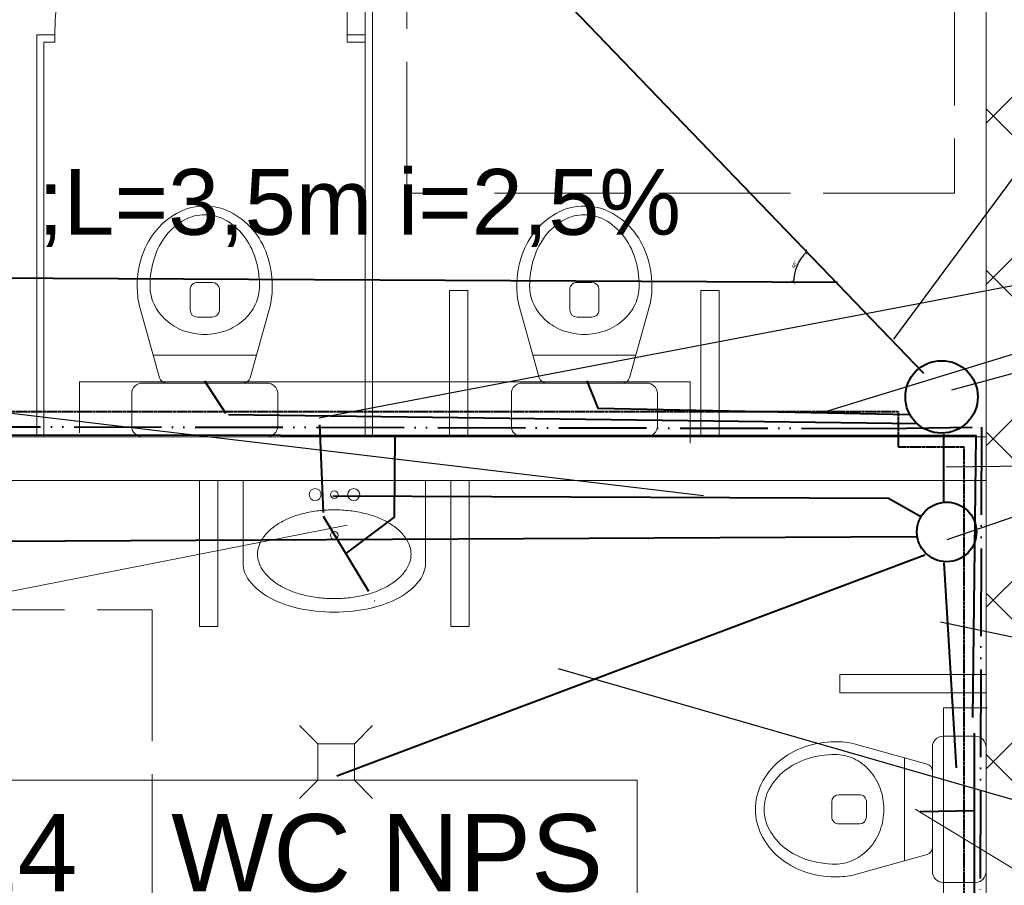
# Model space of a CAD drawing. Header units: millimetres. Extents: x 1385 to 11131, y 1971 to 6171.
# Tile 12 of 28: x 3910 to 4179, y 3302 to 3539. Entities that reach past the tile are written whole.
import ezdxf
from ezdxf.enums import TextEntityAlignment as Align

# ---------------------------------------------------------------- set-up
doc = ezdxf.new("R2010")
doc.units = ezdxf.units.MM
for name, pattern in [('ACAD_ISO02W100', [15, 12, -3]), ('ACAD_ISO05W100', [33, 24, -3, 0, -3, 0, -3]), ('HIDDEN', [0.125, 0.085, -0.04]), ('{ Half Dash }', [0])]:
    doc.linetypes.add(name, pattern=pattern)
for name, color, linetype, lineweight in [('A_meble', 253, 'Continuous', 13), ('A_opisy', 81, 'Continuous', 13), ('A_przekrojowe główne', 50, 'Continuous', 50), ('A_sanitarka', 140, 'Continuous', 13), ('A_ściany istniejące', 82, 'Continuous', 50), ('A_ściany istniejące hatch', 82, 'Continuous', 9), ('ciepła woda', 1, 'ACAD_ISO05W100', 40), ('cyrkulacja', 200, 'HIDDEN', 40), ('kanal saniat', 24, 'Continuous', 40), ('opis ks', 7, 'Continuous', 25), ('opis wody', 7, '{ Half Dash }', 15), ('sanitarka', 140, 'Continuous', 13), ('zimna woda', 160, 'Continuous', 40)]:
    doc.layers.add(name, color=color, linetype=linetype, lineweight=lineweight)
doc.layers.add('Konstrukcja - Ściany zew', color=7, linetype='Continuous')
doc.styles.get("Standard").update_dxf_attribs({"font": 'arial.ttf'})
doc.dimstyles.new('500', dxfattribs={"dimscale": 5, "dimtxt": 0.2, "dimasz": 0.2, "dimexe": 0.3, "dimexo": 0.625, "dimgap": 0.05, "dimtad": 1, "dimzin": 1, "dimtxsty": 'Standard', "dimblk": 'ARCHTICK', "dimcen": 2.5, "dimadec": 0, "dimazin": 0, "dimtfac": 1, "dimtmove": 0, "dimatfit": 3, "dimfxl": 0.3, "dimfxlon": 1, "dimarcsym": 0})

# ---------------------------------------------------------------- blocks, each defined once
blk = doc.blocks.new('miska wc2')
at = {"layer": 'sanitarka'}
for p, q in [((11.85000000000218, 20), (2.850000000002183, 20)), ((11.85000000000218, 20), (2.850000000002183, 20)), ((0, 17), (0, -17)), ((0, 17), (0, -17)), ((14.70000000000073, -17), (14.70000000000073, 17)), ((14.70000000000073, -17), (14.70000000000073, 17)), ((16.11318390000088, 12.39430300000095), (36.08138115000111, 17.96578900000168)), ((16.11318390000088, 12.39430300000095), (36.08138115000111, 17.96578900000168)), ((22.29999999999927, 14.12053600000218), (22.29999999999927, -14.12053700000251)), ((14.70000000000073, 10.46106599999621), (14.70000000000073, -10.46106700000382)), ((14.70000000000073, 10.46106599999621), (14.70000000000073, -10.46106700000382)), ((34.65000000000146, 4), (40.35000000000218, 4)), ((32.75, -2), (32.75, 2)), ((42.25000000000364, 2), (42.25000000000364, -2)), ((40.35000000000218, -4), (34.65000000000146, -4)), ((36.08138115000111, -17.96579000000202), (16.11318390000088, -12.39430400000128)), ((36.08138115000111, -17.96579000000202), (16.11318390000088, -12.39430400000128)), ((2.850000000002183, -20), (11.85000000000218, -20)), ((2.850000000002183, -20), (11.85000000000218, -20))]:
    blk.add_line(p, q, dxfattribs=at)
at = {"layer": 'sanitarka', "extrusion": (0, 0, -1)}
for centre, major_axis, ratio, start_param, end_param in [((2.850000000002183, 17), (5.51091059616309e-16, 3), 0.9499999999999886, -1.570796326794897, 0), ((2.850000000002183, 17), (5.51091059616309e-16, 3), 0.9499999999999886, -1.570796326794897, 0), ((11.85000000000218, 17), (5.51091059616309e-16, 3), 0.9499999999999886, 0, 1.570796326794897), ((11.85000000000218, 17), (5.51091059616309e-16, 3), 0.9499999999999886, 0, 1.570796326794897), ((41.30000000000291, -10.01081500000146), (5.237351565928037e-15, 28.51081400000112), 0.9499999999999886, -0.1938861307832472, 0), ((41.30000000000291, -10.01081500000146), (5.237351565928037e-15, 28.51081400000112), 0.9499999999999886, -0.1938861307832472, 0), ((41.30000000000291, -10.01081500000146), (5.237351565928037e-15, 28.51081400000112), 0.9499999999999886, 0, 0.3216051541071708), ((41.30000000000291, -10.01081500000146), (5.237351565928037e-15, 28.51081400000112), 0.9499999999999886, 0, 0.3216051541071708), ((42.85226770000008, -5.106539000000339), (4.287764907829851e-15, 23.34150500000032), 0.9499999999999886, 0.3216051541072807, 0.6773864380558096), ((42.85226770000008, -5.106539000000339), (4.287764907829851e-15, 23.34150500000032), 0.9499999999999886, 0.3216051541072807, 0.6773864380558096), ((41.69067799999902, 0.98324799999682), (2.590845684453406e-15, 14.10390700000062), 0.9499999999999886, -0.8198672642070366, -0.4176862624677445), ((41.30000000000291, 1.909883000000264), (2.404615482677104e-15, 13.09011699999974), 0.9499999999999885, -0.4176862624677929, 0), ((41.30000000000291, -12.92279399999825), (5.129334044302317e-15, 27.92279399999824), 0.9499999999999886, 0, 0.294282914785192), ((43.12779620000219, -6.574712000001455), (3.910827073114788e-15, 21.28955099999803), 0.9499999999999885, 0.2942829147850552, 0.6316906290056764), ((16.60000000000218, 10.46106599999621), (3.673940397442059e-16, 2), 0.9499999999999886, -1.570796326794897, -0.2591084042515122), ((16.60000000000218, 10.46106599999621), (3.673940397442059e-16, 2), 0.9499999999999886, -1.570796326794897, -0.2591084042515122), ((45.23487245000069, -1.988478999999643), (3.552692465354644e-15, 19.33995700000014), 0.9499999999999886, 0.6773864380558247, 1.095245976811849), ((45.23487245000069, -1.988478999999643), (3.552692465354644e-15, 19.33995700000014), 0.9499999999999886, 0.6773864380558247, 1.095245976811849), ((42.29812035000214, 0.386462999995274), (2.751514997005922e-15, 14.97855000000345), 0.9499999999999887, -1.201895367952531, -0.8198672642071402), ((45.924624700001, -2.551205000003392), (2.994992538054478e-15, 16.30398000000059), 0.9499999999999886, 0.6316906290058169, 1.05568252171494), ((43.24778690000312, 0), (2.948392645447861e-15, 16.05030200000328), 0.9499999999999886, -1.570796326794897, -1.201895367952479), ((50.20598590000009, 0), (2.043680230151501e-15, 11.12527699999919), 0.9499999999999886, 1.055682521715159, 1.570796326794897), ((48.90316634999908, 0), (2.754843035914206e-15, 14.99666699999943), 0.9499999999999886, 1.095245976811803, 1.570796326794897), ((48.90316634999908, 0), (2.754843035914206e-15, 14.99666699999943), 0.9499999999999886, 1.095245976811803, 1.570796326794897), ((34.65000000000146, 2), (3.673940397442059e-16, 2), 0.9499999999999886, -1.570796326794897, 0), ((40.35000000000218, 2), (3.673940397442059e-16, 2), 0.9499999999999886, 0, 1.570796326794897), ((43.24778690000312, 0), (2.948392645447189e-15, 16.05030199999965), 0.9499999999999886, -1.939697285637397, -1.570796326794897), ((34.65000000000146, -2), (3.673940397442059e-16, 2), 0.9499999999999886, 3.141592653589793, 4.712388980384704), ((40.35000000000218, -2), (3.673940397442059e-16, 2), 0.9499999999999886, 1.570796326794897, 3.141592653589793), ((50.20598590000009, 0), (2.043680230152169e-15, 11.12527700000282), 0.9499999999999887, 1.570796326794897, 2.085910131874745), ((48.90316634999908, 0), (2.754843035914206e-15, 14.99666699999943), 0.9499999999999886, 1.570796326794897, 2.046346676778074), ((48.90316634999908, 0), (2.754843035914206e-15, 14.99666699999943), 0.9499999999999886, 1.570796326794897, 2.046346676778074), ((42.29812035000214, -0.3864640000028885), (2.751514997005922e-15, 14.97855000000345), 0.9499999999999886, -2.321725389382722, -1.939697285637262), ((45.924624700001, 2.551203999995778), (2.994992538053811e-15, 16.30397999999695), 0.9499999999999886, 2.085910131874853, 2.509902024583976), ((45.23487245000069, 1.988477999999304), (3.552692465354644e-15, 19.33995700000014), 0.9499999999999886, 2.04634667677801, 2.464206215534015), ((45.23487245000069, 1.988477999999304), (3.552692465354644e-15, 19.33995700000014), 0.9499999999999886, 2.04634667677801, 2.464206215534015), ((16.60000000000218, -10.46106700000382), (3.673940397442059e-16, 2), 0.9499999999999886, -2.882484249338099, -1.570796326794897), ((16.60000000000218, -10.46106700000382), (3.673940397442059e-16, 2), 0.9499999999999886, -2.882484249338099, -1.570796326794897), ((41.69067799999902, -0.9832490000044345), (2.590845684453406e-15, 14.10390700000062), 0.9499999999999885, -2.723906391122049, -2.32172538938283), ((43.12779620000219, 6.574711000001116), (3.910827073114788e-15, 21.28955099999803), 0.9499999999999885, 2.509902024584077, 2.847309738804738), ((42.85226770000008, 5.106538), (4.287764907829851e-15, 23.34150500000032), 0.9499999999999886, 2.464206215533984, 2.819987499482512), ((42.85226770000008, 5.106538), (4.287764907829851e-15, 23.34150500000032), 0.9499999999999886, 2.464206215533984, 2.819987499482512), ((41.30000000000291, -1.909884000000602), (2.404615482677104e-15, 13.09011699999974), 0.9499999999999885, 3.141592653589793, 3.559278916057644), ((41.30000000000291, 12.92279299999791), (5.129334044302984e-15, 27.92279400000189), 0.9499999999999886, 2.847309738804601, 3.141592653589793), ((2.850000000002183, -17), (5.51091059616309e-16, 3), 0.9499999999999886, 3.141592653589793, 4.712388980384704), ((2.850000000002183, -17), (5.51091059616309e-16, 3), 0.9499999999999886, 3.141592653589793, 4.712388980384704), ((11.85000000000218, -17), (5.51091059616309e-16, 3), 0.9499999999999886, 1.570796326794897, 3.141592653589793), ((11.85000000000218, -17), (5.51091059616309e-16, 3), 0.9499999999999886, 1.570796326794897, 3.141592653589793), ((41.30000000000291, 10.01081400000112), (5.237351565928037e-15, 28.51081400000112), 0.9499999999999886, 3.141592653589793, 3.335478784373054), ((41.30000000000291, 10.01081400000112), (5.237351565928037e-15, 28.51081400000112), 0.9499999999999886, 3.141592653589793, 3.335478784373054), ((41.30000000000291, 10.01081400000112), (5.237351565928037e-15, 28.51081400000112), 0.9499999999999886, 2.819987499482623, 3.141592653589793), ((41.30000000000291, 10.01081400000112), (5.237351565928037e-15, 28.51081400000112), 0.9499999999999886, 2.819987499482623, 3.141592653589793)]:
    blk.add_ellipse(centre, major_axis=major_axis, ratio=ratio, start_param=start_param, end_param=end_param, dxfattribs=at)
blk = doc.blocks.new('UM35X50')
for points in [[(0, -36.96657330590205, 0.054759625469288), (10.06407234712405, -35.8610485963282, 0.06857978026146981), (17.65501934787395, -33.04043780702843, 0.1056274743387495), (23.39563745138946, -28.1738450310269, 0.1657783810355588), (24.96796780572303, -23.56190823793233), (24.96796780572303, -0.9199055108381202), (-24.96796780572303, -0.919905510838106), (-24.96796780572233, -23.56190823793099, 0.1657783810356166), (-23.3956374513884, -28.173845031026, 0.1056274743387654), (-17.65501934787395, -33.04043780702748, 0.06857978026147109), (-10.06407234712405, -35.86104859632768, 0.05475962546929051)], [(0.002669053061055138, -8.936123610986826, 0.02937602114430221), (-4.255080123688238, -9.186491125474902, 0.02947275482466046), (-8.440240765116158, -9.932502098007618, 0.03604978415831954), (-11.75026521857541, -10.98329655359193, 0.03614656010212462), (-14.86639500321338, -12.49519622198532, 0.05316243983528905), (-17.6739729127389, -14.54315492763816, 0.06086002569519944), (-19.6608351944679, -16.84172598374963, 0.07018096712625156), (-20.69425966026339, -18.97515344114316, 0.07789567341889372), (-21.02536299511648, -21.0875575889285, 0.0778956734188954), (-20.69425966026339, -23.19996173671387, 0.07018096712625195), (-19.66083519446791, -25.33338919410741, 0.06086002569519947), (-17.67397291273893, -27.63196025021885, 0.05316243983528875), (-14.86639500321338, -29.6799189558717, 0.03614656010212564), (-11.7502652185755, -31.19181862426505, 0.03604978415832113), (-8.440240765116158, -32.2426130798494, 0.0294727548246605), (-4.255080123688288, -32.98862405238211, 0.0293760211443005), (0.002669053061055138, -33.2389915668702, 0.02937602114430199), (4.260418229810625, -32.98862405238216, 0.02947275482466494), (8.445578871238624, -32.2426130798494, 0.03604978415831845), (11.75560332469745, -31.19181862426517, 0.03614656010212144), (14.87173310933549, -29.67991895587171, 0.05316243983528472), (17.67931101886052, -27.63196025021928, 0.06086002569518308), (19.66617330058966, -25.33338919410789, 0.07018096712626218), (20.69959776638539, -23.1999617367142, 0.07789567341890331), (21.03070110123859, -21.08755758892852, 0.07789567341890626), (20.69959776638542, -18.97515344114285, 0.07018096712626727), (19.66617330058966, -16.84172598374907, 0.06086002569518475), (17.67931101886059, -14.5431549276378, 0.05316243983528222), (14.87173310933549, -12.49519622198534, 0.03614656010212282), (11.7556033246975, -10.98329655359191, 0.03604978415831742), (8.445578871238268, -9.932502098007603, 0.02947275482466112), (4.260418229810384, -9.186491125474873, 0.02937602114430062)]]:
    blk.add_lwpolyline(points, format="xyb", close=True)
for centre, radius in [((-5.341471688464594, -4.749983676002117), 1.627943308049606), ((0.002669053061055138, -4.749983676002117), 1.046534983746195), ((5.230632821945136, -4.749983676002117), 1.627943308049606), ((0, -15.91302350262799), 1.046534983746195)]:
    blk.add_circle(centre, radius)
blk = doc.blocks.new('*U116')
blk.add_line((63.8127706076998, 50), (63.8127706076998, 0))
for points in [[(151.6563229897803, 25), (-1.608218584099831, 25), (-1.608218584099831, 50), (151.6563229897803, 50)], [(63.8127706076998, 0), (-1.608218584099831, 0), (-1.608218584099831, 50), (63.8127706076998, 50)], [(-1.608218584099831, 3.552713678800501e-15), (151.6563229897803, 1.315085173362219e-15), (151.6563229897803, 25), (-1.608218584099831, 25)]]:
    blk.add_lwpolyline(points, close=True)
at = {"insert": (47.18280978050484, 14.32589765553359), "char_height": 10, "attachment_point": 1}
blk.add_mtext_dynamic_manual_height_columns('m²', width=64.84177150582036, gutter_width=75, heights=[0], dxfattribs=at)
blk.add_attdef('NR', text='', height=14).set_placement((31.27604232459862, 36.87371778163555), align=Align.MIDDLE_CENTER)
for tag, p in [('NAZWA_POM.', (67.27913792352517, 36.87371778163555)), ('WYKOŃCZENIE', (68.17839194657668, 11.49736833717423))]:
    blk.add_attdef(tag, text='', height=14).set_placement(p, align=Align.MIDDLE_LEFT)
blk.add_attdef('POW', text='', height=14).set_placement((41.48388954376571, 11.50248429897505), align=Align.MIDDLE_RIGHT)
blk = doc.blocks.new('_ArchTick')
at = {"color": 0, "linetype": 'ByBlock', "const_width": 0.15}
blk.add_lwpolyline([(-0.5, -0.5), (0.5, 0.5)], dxfattribs=at)
blk = doc.blocks.new('*D130')
at = {"layer": 'Defpoints', "color": 0, "transparency": 16777216}
for p in [(3934.006797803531, 3674.252811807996), (4123.319132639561, 3473.120924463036), (3829.141134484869, 3468.699223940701), (4133.733629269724, 3467.127228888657), (4157.205251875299, 3442.35322770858)]:
    blk.add_point(p, dxfattribs=at)
at = {"layer": 'kanal saniat', "color": 0, "lineweight": -2, "transparency": 16777216}
blk.add_arc((4133.358937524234, 3467.129162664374), 11.69183012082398, 133.9046815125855, 179.7043003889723, dxfattribs=at)
for p, rotation in [((4125.251112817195, 3475.553061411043), 43.9046815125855), ((4121.667263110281, 3467.189503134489), 269.7043003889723)]:
    blk.add_blockref('_ArchTick', p, dxfattribs=dict(at, rotation=rotation))
at = {"layer": 'kanal saniat', "color": 0, "transparency": 16777216, "insert": (4121.913109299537, 3472.033788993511), "char_height": 1, "attachment_point": 5, "rotation": 66.80449095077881}
blk.add_mtext('46°', dxfattribs=at)

msp = doc.modelspace()

# ---------------------------------------------------------------- hatches: boundary and pattern name
at = {"layer": 'A_ściany istniejące hatch', "lineweight": 13, "true_color": 0x000000}
h = msp.add_hatch(dxfattribs=at)
h.set_pattern_fill('NET', color=18, scale=250, angle=45)
h.set_pattern_definition([(45, (36659.01290618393, -155.4039381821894), (-22.09708691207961, 22.09708691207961), []), (135, (36659.01290618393, -155.4039381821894), (-22.09708691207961, -22.09708691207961), [])])
h.paths.add_polyline_path([(4672.38185774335, 5000.919506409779), (4714.38185774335, 5000.919503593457), (4714.38185774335, 4738.919504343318), (4924.38185774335, 4738.919504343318), (4924.381857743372, 4696.919504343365), (4672.38185774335, 4696.919504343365)], flags=16)
h.paths.add_polyline_path([(5266.383508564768, 4724.919504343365), (5266.383508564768, 4664.919504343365), (5146.38185774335, 4664.919504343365), (5146.38185774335, 4504.919504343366), (5086.38185774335, 4504.919504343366), (5086.38185774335, 4696.919504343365), (5044.38185774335, 4696.919504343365), (5044.38185774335, 4738.919504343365), (5048.38185774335, 4738.919504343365), (5048.38185774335, 5397.919504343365), (4714.38185774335, 5397.919504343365), (4714.38185774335, 5351.919504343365), (4672.38185774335, 5351.919504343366), (4672.38185774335, 5441.919504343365), (5130.38185774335, 5441.919504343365), (5130.381854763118, 5397.919504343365), (5092.38185774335, 5397.919504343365), (5092.38185774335, 4724.919504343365)], flags=17)
h.paths.add_polyline_path([(5870.38185774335, 4724.919504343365), (6012.38185774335, 4724.919504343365), (6012.381857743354, 4786.919504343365), (6056.38185774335, 4786.919504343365), (6056.38185774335, 4501.919506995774), (5996.381857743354, 4501.919506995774), (5996.38185774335, 4664.919504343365), (5870.38185774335, 4664.919504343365)], flags=17)
h.paths.add_polyline_path([(5913.38185774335, 3844.919504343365), (5996.381857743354, 3844.919504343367), (5996.381857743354, 3959.919506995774), (6056.38185774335, 3959.919506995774), (6056.38185774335, 3786.919504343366), (5996.381857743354, 3786.919504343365), (5996.381857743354, 3819.919504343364), (5913.38185774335, 3819.919504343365)], flags=17)
h.paths.add_polyline_path([(5556.38185774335, 4414.919504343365), (5586.38185774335, 4414.919504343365), (5586.38185774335, 4384.919504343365), (5556.38185774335, 4384.919504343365)], flags=17)
h.paths.add_polyline_path([(5556.38185774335, 4120.919504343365), (5586.38185774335, 4120.919504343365), (5586.38185774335, 4150.919504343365), (5556.38185774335, 4150.919504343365)], flags=17)
h.paths.add_polyline_path([(5068.38185774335, 2574.919504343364), (5128.38185774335, 2574.919504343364), (5128.38185774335, 2414.919504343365), (5366.381857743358, 2414.91950434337), (5366.381857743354, 2594.919504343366), (5426.381857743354, 2594.919504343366), (5426.38185774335, 2414.919504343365), (5996.381857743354, 2414.919504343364), (5996.38185774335, 2564.919504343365), (6056.38185774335, 2564.919504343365), (6056.38185774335, 2354.919504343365), (5068.38185774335, 2354.919504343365)])
h.paths.add_polyline_path([(2586.3818618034, 5724.919504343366), (2799.38185774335, 5724.91950669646), (2799.381852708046, 5818.953721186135), (2824.381855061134, 5818.953715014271), (2824.381855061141, 5699.919504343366), (2586.3818618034, 5699.919504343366)], flags=17)
h.paths.add_polyline_path([(3219.38185774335, 5699.265014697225), (3254.38185774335, 5699.265014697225), (3254.38185774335, 5818.953715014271), (3219.38185774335, 5818.953715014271)], flags=17)
h.paths.add_polyline_path([(3509.381857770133, 3874.919504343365), (3579.381846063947, 3874.919504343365), (3579.381846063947, 3814.919504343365), (3509.381857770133, 3814.919504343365)], flags=17)
h.paths.add_polyline_path([(3919.381857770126, 3874.919504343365), (3989.381857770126, 3874.919504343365), (3989.381857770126, 3814.919504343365), (3919.381857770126, 3814.919504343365)], flags=17)
h.paths.add_polyline_path([(4360.381857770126, 3874.919504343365), (4428.38184606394, 3874.919504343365), (4428.38184606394, 3814.919504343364), (4360.381857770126, 3814.919504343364)], flags=17)
h.paths.add_polyline_path([(4563.381857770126, 3874.919504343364), (4644.38184606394, 3874.919504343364), (4644.38184606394, 3814.919504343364), (4563.381857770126, 3814.919504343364)], flags=17)
h.paths.add_polyline_path([(5146.38185774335, 4374.919500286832), (5086.38185774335, 4374.919500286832), (5086.38185774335, 4298.919504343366), (5146.38185774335, 4298.919504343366)], flags=17)
h.paths.add_polyline_path([(4714.38185774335, 5221.919502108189), (4672.38185774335, 5221.919502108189), (4672.38185774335, 5130.919505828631), (4714.38185774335, 5130.919505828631)], flags=16)
h.paths.add_polyline_path([(5260.38185774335, 5441.919504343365), (5394.38185774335, 5441.919504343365), (5394.38185774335, 5397.919504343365), (5260.38185774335, 5397.919504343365)], flags=17)
h.paths.add_polyline_path([(6012.38185774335, 5121.919506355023), (6056.38185774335, 5121.919506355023), (6056.38185774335, 5196.919504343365), (6012.38185774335, 5196.919504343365)], flags=17)
h.paths.add_polyline_path([(6012.38185774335, 4916.919504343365), (6056.38185774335, 4916.919504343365), (6056.38185774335, 4991.919504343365), (6012.38185774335, 4991.919504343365)], flags=17)
h.paths.add_polyline_path([(5996.381857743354, 4295.91950923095), (6056.38185774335, 4295.91950923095), (6056.38185774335, 4371.919506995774), (5996.381857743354, 4371.919506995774)], flags=17)
h.paths.add_polyline_path([(5996.381857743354, 4089.91950923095), (6056.38185774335, 4089.91950923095), (6056.38185774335, 4165.919506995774), (5996.381857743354, 4165.919506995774)], flags=17)
h.paths.add_polyline_path([(5996.38185774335, 3581.919506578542), (6056.38185774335, 3581.919506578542), (6056.38185774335, 3656.919504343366), (5996.38185774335, 3656.919504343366)], flags=17)
h.paths.add_polyline_path([(5996.381857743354, 3376.919506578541), (6056.38185774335, 3376.919506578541), (6056.38185774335, 3451.919504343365), (5996.381857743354, 3451.919504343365)], flags=17)
h.paths.add_polyline_path([(5996.38185774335, 2904.919506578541), (6056.38185774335, 2904.919506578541), (6056.38185774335, 2974.919504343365), (5996.38185774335, 2974.919504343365)], flags=17)
h.paths.add_polyline_path([(6056.38185774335, 2699.919504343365), (5996.38185774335, 2699.919504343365), (5996.38185774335, 2769.919504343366), (6056.38185774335, 2769.919504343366)], flags=17)
h.paths.add_polyline_path([(4771.38185748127, 2814.919504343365), (4841.38185774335, 2814.919504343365), (4841.38185774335, 2754.919504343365), (4771.38185748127, 2754.919504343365)], flags=17)
h.paths.add_polyline_path([(4566.38185774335, 2754.919504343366), (4636.38185774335, 2754.919504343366), (4636.38185774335, 2814.919504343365), (4566.38185774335, 2814.919504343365)], flags=17)
h.paths.add_polyline_path([(4361.38185748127, 2814.919504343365), (4431.38185774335, 2814.919504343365), (4431.38185774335, 2754.919504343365), (4361.38185748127, 2754.919504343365)], flags=17)
h.paths.add_polyline_path([(4104.38185774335, 2754.919504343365), (4226.381846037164, 2754.919504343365), (4226.381846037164, 2814.919504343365), (4104.38185774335, 2814.919504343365)], flags=17)
h.paths.add_polyline_path([(3899.38185748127, 2814.919504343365), (3969.38185774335, 2814.919504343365), (3969.38185774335, 2754.919504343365), (3899.38185748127, 2754.919504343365)], flags=17)
h.paths.add_polyline_path([(3694.381857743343, 2754.919504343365), (3764.38185774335, 2754.919504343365), (3764.38185774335, 2814.919504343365), (3694.381857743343, 2814.919504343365)], flags=17)
h.paths.add_polyline_path([(3489.38185748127, 2814.919504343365), (3559.381857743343, 2814.919504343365), (3559.381857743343, 2754.919504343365), (3489.38185748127, 2754.919504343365)], flags=17)
h.paths.add_polyline_path([(5378.38185774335, 2814.919504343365), (5291.88185774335, 2814.919504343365), (5291.897268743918, 2754.919504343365), (5366.38185774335, 2754.919504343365), (5366.381857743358, 2704.919504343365), (5426.381857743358, 2704.919504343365), (5426.38185774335, 2948.419504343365), (5378.38185774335, 2948.419504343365)], flags=17)
h.paths.add_polyline_path([(5181.88185774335, 2814.919504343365), (5181.897268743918, 2754.919504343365), (5128.38185774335, 2754.919504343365), (5128.38185774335, 2714.919504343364), (5068.38185774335, 2714.919504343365), (5068.38185774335, 2754.919504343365), (4976.38185774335, 2754.919504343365), (4976.38185774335, 2814.919504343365)], flags=17)
h.paths.add_polyline_path([(3194.38185774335, 2708.919504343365), (3254.38185774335, 2708.919504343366), (3254.38185774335, 2754.919504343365), (3354.38185774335, 2754.919504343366), (3354.381846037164, 2814.919504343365), (3194.38185774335, 2814.919504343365)], flags=17)
h.paths.add_polyline_path([(4984.381857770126, 3874.919504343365), (5086.38185774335, 3874.919504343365), (5086.38185774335, 4168.919504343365), (5146.38185774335, 4168.919500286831), (5146.38185774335, 3844.919504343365), (5163.38185774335, 3844.919504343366), (5163.38185774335, 3819.919504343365), (5146.38185774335, 3819.919504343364), (5146.38185774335, 3464.919504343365), (5173.38185774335, 3464.919504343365), (5173.38185774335, 3384.919504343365), (5146.38185774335, 3384.919504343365), (5146.38185774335, 3164.919504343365), (4970.88185774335, 3164.919504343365), (4970.881857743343, 3212.919504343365), (5106.38185774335, 3212.919504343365), (5106.38185774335, 3814.919504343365), (4984.381857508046, 3814.919504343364)], flags=17)
h.paths.add_polyline_path([(4779.381857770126, 3874.919504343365), (4849.381857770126, 3874.919504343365), (4849.381857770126, 3814.919504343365), (4816.38185774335, 3814.919504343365), (4816.381857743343, 3648.919504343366), (4784.38185774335, 3648.919507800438), (4784.38185774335, 3814.919504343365), (4779.381857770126, 3814.919504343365)], flags=17)
h.paths.add_polyline_path([(4537.38185774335, 3212.919504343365), (4784.38185774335, 3212.919504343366), (4784.38185774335, 3362.919509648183), (4816.38185774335, 3362.919506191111), (4816.381857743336, 3212.91950434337), (4860.88185774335, 3212.919504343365), (4860.88185774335, 3164.919504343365), (4537.38185774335, 3164.919504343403)], flags=17)
h.paths.add_polyline_path([(3548.38185774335, 3212.919504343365), (3548.381857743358, 3164.919504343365), (3788.38185774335, 3164.919504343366), (3788.381857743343, 3212.919504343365), (3784.381857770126, 3212.919504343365), (3784.381857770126, 3304.919504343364), (3756.381857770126, 3304.919504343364), (3756.381857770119, 3212.919504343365)], flags=17)
h.paths.add_polyline_path([(3194.38185774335, 3905.919504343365), (3254.38185774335, 3905.919504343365), (3254.38185774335, 3874.919504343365), (3374.381857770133, 3874.919504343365), (3374.381846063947, 3814.919504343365), (3234.38185774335, 3814.919504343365), (3234.38185774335, 3212.919504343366), (3438.38185774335, 3212.919504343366), (3438.38185774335, 3164.919504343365), (3194.38185774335, 3164.919504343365)], flags=17)
h.paths.add_polyline_path([(3254.38185774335, 4202.334578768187), (3194.38185774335, 4202.334578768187), (3194.38185774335, 4045.919515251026), (3254.38185774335, 4045.919515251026)], flags=17)
h.paths.add_polyline_path([(3254.38185774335, 4416.893066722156), (3194.38185774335, 4416.893066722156), (3194.38185774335, 4337.33458072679), (3254.38185774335, 4337.33458072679)], flags=17)
h.paths.add_polyline_path([(3254.38185774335, 4631.919504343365), (3194.38185774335, 4631.919504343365), (3194.38185774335, 4551.893075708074), (3254.38185774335, 4551.893075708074)], flags=17)
h.paths.add_polyline_path([(3254.38185774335, 4951.919504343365), (3194.38185774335, 4951.919504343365), (3194.38185774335, 4766.919504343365), (3254.38185774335, 4766.919504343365)], flags=17)
h.paths.add_polyline_path([(3254.38185774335, 5156.919504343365), (3194.38185774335, 5156.919504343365), (3194.38185774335, 5086.919517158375), (3254.38185774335, 5086.919517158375)], flags=17)
h.paths.add_polyline_path([(3254.38185774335, 5371.919504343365), (3194.38185774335, 5371.919504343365), (3194.38185774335, 5291.919504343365), (3254.38185774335, 5291.919504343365)], flags=17)
h.paths.add_polyline_path([(2204.38185774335, 5097.035849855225), (2144.38185774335, 5097.035849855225), (2144.38185774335, 5167.015833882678), (2204.38185774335, 5167.015833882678), (2204.38185774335, 5168.919504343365), (2664.38185774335, 5168.919504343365), (2664.38185774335, 5158.919504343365), (2633.281857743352, 5158.919504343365), (2633.281857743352, 5082.919504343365), (2618.281857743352, 5082.919504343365), (2618.281857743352, 5158.919504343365), (2362.38185774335, 5158.919504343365), (2362.38185774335, 5143.916349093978), (2355.38185774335, 5143.916349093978), (2355.38185774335, 5158.919504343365), (2204.38185774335, 5158.919504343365)])
h.paths.add_polyline_path([(2204.38185774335, 5041.919504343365), (2204.381857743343, 5048.919504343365), (2355.38185774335, 5048.919504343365), (2355.38185774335, 5053.916349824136), (2362.38185774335, 5053.916349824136), (2362.38185774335, 5031.438436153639), (2355.38185774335, 5031.438435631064), (2355.381857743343, 5041.919504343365)], flags=17)
h.paths.add_polyline_path([(2144.38185774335, 4962.035849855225), (2204.38185774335, 4962.035849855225), (2204.38185774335, 4931.919504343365), (2355.38185774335, 4931.919504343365), (2355.38185774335, 4941.438436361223), (2362.38185774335, 4941.438436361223), (2362.381857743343, 4931.919504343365), (2618.281857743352, 4931.919504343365), (2618.281857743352, 4987.919504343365), (2633.281857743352, 4987.919504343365), (2633.281857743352, 4931.919504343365), (2661.381857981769, 4931.919504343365), (2661.38185774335, 4916.919504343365), (2204.38185774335, 4916.919504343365), (2204.38185774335, 4891.555865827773), (2144.38185774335, 4891.555865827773)])
h.paths.add_polyline_path([(2144.38185774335, 4761.555865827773), (2204.38185774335, 4761.555865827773), (2204.38185774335, 4716.919504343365), (2796.38185774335, 4716.919504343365), (2796.38185774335, 4734.184858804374), (2844.381857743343, 4734.184858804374), (2844.38185774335, 4404.918674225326), (2796.38185774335, 4404.918674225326), (2796.38185774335, 4676.919504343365), (2204.38185774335, 4676.919504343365), (2204.38185774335, 4599.048357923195), (2144.38185774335, 4599.048357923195)])
h.paths.add_polyline_path([(2144.38185774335, 4259.068373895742), (2204.38185774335, 4259.068373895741), (2204.38185774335, 4236.919504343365), (2796.38185774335, 4236.919504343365), (2796.38185774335, 4294.918674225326), (2844.381857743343, 4294.918674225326), (2844.38185774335, 3897.918674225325), (2796.38185774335, 3897.918674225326), (2796.381857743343, 4211.919504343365), (2204.38185774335, 4211.919504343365), (2204.381857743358, 4188.852088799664), (2144.38185774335, 4188.852088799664)])
h.paths.add_polyline_path([(2144.38185774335, 3844.721419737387), (2204.38185774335, 3844.721419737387), (2204.38185774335, 3774.919504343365), (2796.38185774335, 3774.919504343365), (2796.38185774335, 3787.918674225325), (2844.381857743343, 3787.918674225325), (2844.38185774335, 3729.280435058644), (2796.38185774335, 3729.280435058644), (2796.381857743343, 3731.919504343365), (2204.38185774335, 3731.919504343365), (2204.38185774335, 3679.721419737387), (2144.38185774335, 3679.721419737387)])
h.paths.add_polyline_path([(2144.38185774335, 3544.721419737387), (2204.38185774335, 3544.721419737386), (2204.381857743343, 3490.139242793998), (2263.38185774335, 3490.139242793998), (2263.38185774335, 3631.836923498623), (2272.745638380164, 3631.836923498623), (2272.745637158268, 3625.836923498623), (2269.38185774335, 3625.836923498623), (2269.38185774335, 3490.139242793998), (2366.38185774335, 3490.139242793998), (2366.38185774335, 3625.836923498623), (2361.745637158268, 3625.836923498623), (2361.745637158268, 3631.836923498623), (2376.927065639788, 3631.836923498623), (2376.927065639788, 3625.836923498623), (2372.38185774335, 3625.836923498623), (2372.38185774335, 3490.139242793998), (2469.38185774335, 3490.139242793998), (2469.381857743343, 3625.836923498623), (2465.927065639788, 3625.836923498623), (2465.92706454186, 3631.836923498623), (2475.38185774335, 3631.836923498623), (2475.38185774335, 3596.836923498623), (2479.553545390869, 3596.836923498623), (2479.553545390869, 3590.836923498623), (2475.38185774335, 3590.836923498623), (2475.381857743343, 3490.139242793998), (2643.38185774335, 3490.139242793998), (2643.38185774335, 3590.836923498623), (2568.553547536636, 3590.836923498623), (2568.553546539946, 3596.836923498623), (2649.38185774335, 3596.836923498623), (2649.38185774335, 3490.139242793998), (2796.38185774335, 3490.139242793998), (2796.38185774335, 3619.280435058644), (2844.38185774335, 3619.280435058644), (2844.38185774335, 3472.425566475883), (2796.38185774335, 3472.425566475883), (2796.38185774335, 3475.139242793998), (2649.38185774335, 3475.139242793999), (2649.38185774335, 3432.839241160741), (2643.38185774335, 3432.839242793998), (2643.381857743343, 3475.139242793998), (2204.38185774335, 3475.139242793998), (2144.38185774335, 3475.139242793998)])
h.paths.add_polyline_path([(2144.38185774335, 4394.068373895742), (2204.38185774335, 4394.068373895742), (2204.38185774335, 4464.048357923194), (2144.38185774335, 4464.048357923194)])
h.paths.add_polyline_path([(2144.38185774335, 3979.721419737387), (2204.38185774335, 3979.721419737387), (2204.38185774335, 4053.852088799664), (2144.38185774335, 4053.852088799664)], flags=17)
h.paths.add_polyline_path([(2144.38185774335, 3270.159258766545), (2204.38185774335, 3270.159258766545), (2204.38185774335, 3340.139242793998), (2144.38185774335, 3340.139242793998)], flags=17)
h.paths.add_polyline_path([(2144.38185774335, 3065.179274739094), (2144.38185774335, 3135.159258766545), (2204.38185774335, 3135.159258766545), (2204.38185774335, 3125.159258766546), (2251.38185774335, 3125.159258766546), (2251.38185774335, 3296.139258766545), (2262.59257709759, 3296.139258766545), (2262.59257709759, 3290.139258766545), (2257.38185774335, 3290.139258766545), (2257.381857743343, 3125.159258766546), (2356.38185774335, 3125.159258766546), (2356.38185774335, 3290.139258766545), (2351.592579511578, 3290.139258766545), (2351.592579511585, 3296.139258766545), (2366.893717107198, 3296.139258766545), (2366.893717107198, 3290.139258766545), (2362.38185774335, 3290.139258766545), (2362.381857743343, 3125.159258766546), (2459.38185774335, 3125.159258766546), (2459.381857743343, 3290.139258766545), (2455.893718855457, 3290.139258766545), (2455.893715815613, 3296.139258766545), (2469.927064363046, 3296.139258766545), (2469.927065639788, 3290.139258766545), (2465.38185774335, 3290.139258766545), (2465.38185774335, 3125.159258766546), (2562.38185774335, 3125.159258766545), (2562.381857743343, 3290.139258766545), (2558.927065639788, 3290.139258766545), (2558.927065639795, 3296.139258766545), (2562.38185774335, 3296.139258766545), (2562.381857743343, 3340.139242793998), (2643.38185774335, 3340.139242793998), (2643.38185774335, 3343.839241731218), (2649.38185774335, 3343.839241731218), (2649.38185774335, 3329.811708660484), (2643.38185774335, 3329.811708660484), (2643.38185774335, 3334.139242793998), (2568.38185774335, 3334.139242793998), (2568.38185774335, 3125.159258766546), (2643.38185774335, 3125.159258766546), (2643.38185774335, 3240.811704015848), (2649.38185774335, 3240.811706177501), (2649.38185774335, 3125.159258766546), (2796.38185774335, 3125.159258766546), (2796.38185774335, 3362.425566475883), (2844.381857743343, 3362.425566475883), (2844.381857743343, 2928.619504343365), (2796.38185774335, 2928.619504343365), (2796.38185774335, 3110.159258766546), (2649.38185774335, 3110.159258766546), (2649.38185774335, 3012.649750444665), (2643.38185774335, 3012.649750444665), (2643.38185774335, 3110.159258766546), (2568.38185774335, 3110.159258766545), (2568.38185774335, 2917.319504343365), (2643.38185774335, 2917.319504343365), (2643.38185774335, 2923.64975003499), (2649.38185774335, 2923.64975003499), (2649.38185774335, 2907.619505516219), (2643.38185774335, 2907.619504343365), (2643.381857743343, 2911.319504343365), (2562.38185774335, 2911.319504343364), (2562.38185774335, 2984.919504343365), (2558.927065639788, 2984.919504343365), (2558.927065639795, 2990.919504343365), (2562.38185774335, 2990.919504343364), (2562.381857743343, 3110.159258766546), (2465.38185774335, 3110.159258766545), (2465.381857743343, 2990.919504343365), (2469.927064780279, 2990.919504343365), (2469.927065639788, 2984.919504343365), (2455.893717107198, 2984.919504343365), (2455.893718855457, 2990.919504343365), (2459.38185774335, 2990.919504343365), (2459.38185774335, 3110.159258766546), (2362.38185774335, 3110.159258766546), (2362.381857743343, 2990.919504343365), (2366.893717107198, 2990.919504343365), (2366.893717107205, 2984.919504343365), (2351.592578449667, 2984.919504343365), (2351.592579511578, 2990.919504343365), (2356.38185774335, 2990.919504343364), (2356.38185774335, 3110.159258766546), (2257.38185774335, 3110.159258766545), (2257.38185774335, 2990.919504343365), (2262.592578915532, 2990.919504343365), (2262.59257709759, 2984.919504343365), (2251.38185774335, 2984.919504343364), (2251.381857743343, 3110.159258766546), (2204.38185774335, 3110.159258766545), (2204.381857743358, 3065.179274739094)])
h.paths.add_polyline_path([(2264.381857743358, 2673.919504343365), (2204.38185774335, 2673.919504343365), (2204.38185774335, 2754.919504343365), (2144.38185774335, 2754.919504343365), (2144.38185774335, 2930.179274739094), (2204.38185774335, 2930.179274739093), (2204.38185774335, 2814.919504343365), (2643.38185774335, 2814.919504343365), (2643.38185774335, 2818.619504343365), (2649.38185774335, 2818.619505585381), (2649.38185774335, 2814.919504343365), (2796.38185774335, 2814.919504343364), (2796.38185774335, 2818.619504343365), (2844.381857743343, 2818.619504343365), (2844.38185774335, 2763.919505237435), (2819.38185774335, 2763.919504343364), (2819.381857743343, 2774.919504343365), (2649.38185774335, 2774.919504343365), (2649.381857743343, 2770.179274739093), (2643.38185774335, 2770.179274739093), (2643.38185774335, 2774.919504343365), (2459.38185774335, 2774.919504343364), (2459.38185774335, 2734.666338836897), (2434.38185774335, 2734.666339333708), (2434.381857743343, 2774.919504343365), (2264.38185774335, 2774.919504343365)])
h.paths.add_polyline_path([(2264.38185774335, 2424.919504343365), (2264.381857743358, 2463.919504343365), (2204.38185774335, 2463.919504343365), (2204.38185774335, 2364.919504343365), (3254.38185774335, 2364.919504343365), (3254.38185774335, 2568.919504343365), (3194.381857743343, 2568.919504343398), (3194.38185774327, 2424.919504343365)])
edge = h.paths.add_edge_path()
edge.add_line((5524.38185774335, 5441.919504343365), (5524.381854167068, 5397.919504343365))
edge.add_line((5524.381854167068, 5397.919504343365), (5562.38185774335, 5397.919504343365))
edge.add_line((5562.38185774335, 5397.919504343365), (5562.38185774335, 5247.919504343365))
edge.add_line((5562.38185774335, 5247.919504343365), (5589.38185774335, 5247.919504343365))
edge.add_line((5589.38185774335, 5247.919504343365), (5589.38185774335, 5397.919504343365))
edge.add_line((5589.38185774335, 5397.919504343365), (6012.38185774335, 5397.919504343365))
edge.add_line((6012.38185774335, 5397.919504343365), (6012.38185774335, 5326.919502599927))
edge.add_line((6012.38185774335, 5326.919502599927), (6056.38185774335, 5326.919504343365))
edge.add_line((6056.38185774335, 5326.919504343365), (6056.38185774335, 5441.919504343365))
edge.add_line((6056.38185774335, 5441.919504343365), (5524.381857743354, 5441.919547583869))
edge.add_line((2189.38185774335, 5818.953721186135), (2224.38185774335, 5818.953721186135))
edge.add_line((2224.38185774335, 5818.953721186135), (2224.381864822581, 5724.91950669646))
edge.add_line((2224.381864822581, 5724.91950669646), (2406.381857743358, 5724.91950669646))
edge.add_line((2406.381857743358, 5724.91950669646), (2406.381861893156, 5699.919504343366))
edge.add_line((2406.381861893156, 5699.919504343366), (2189.381857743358, 5699.919504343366))
edge.add_line((2189.381857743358, 5699.919504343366), (2189.38185774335, 5818.953715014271))
edge.add_line((3784.381857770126, 3414.919504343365), (3756.381857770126, 3414.919504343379))
edge.add_line((3756.381857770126, 3414.919504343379), (3756.381857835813, 3699.919504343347))
edge.add_line((3756.381857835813, 3699.919504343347), (3784.381857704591, 3699.919504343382))
edge.add_line((3784.381857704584, 3699.919504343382), (3784.381857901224, 3619.938553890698))
edge.add_line((3784.381857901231, 3619.938553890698), (3784.381857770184, 3528.31094759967))
edge.add_line((3784.381857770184, 3528.31094759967), (3784.381857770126, 3424.919504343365))
edge.add_line((3784.381857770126, 3424.919504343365), (3784.381846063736, 3414.919504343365))
edge.add_line((3094.38185774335, 5696.919504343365), (3254.38185774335, 5696.919504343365))
edge.add_line((3254.38185774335, 5696.919504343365), (3254.38185774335, 5506.919504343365))
edge.add_line((3254.38185774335, 5506.919504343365), (3194.38185774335, 5506.919504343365))
edge.add_line((3194.38185774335, 5506.919504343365), (3194.38185774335, 5636.919504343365))
edge.add_line((3194.38185774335, 5636.919504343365), (3094.38185774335, 5636.919504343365))
edge.add_line((3094.38185774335, 5636.919504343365), (3094.381855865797, 5696.919504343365))
edge.add_line((2586.38186355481, 5696.919504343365), (2944.38185774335, 5696.919504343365))
edge.add_line((2944.38185774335, 5696.919504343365), (2944.38185774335, 5636.919504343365))
edge.add_line((2944.38185774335, 5636.919504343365), (2844.38185774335, 5636.919504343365))
edge.add_line((2844.38185774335, 5636.919504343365), (2844.38185774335, 4844.184858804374))
edge.add_line((2844.38185774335, 4844.184858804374), (2796.38185774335, 4844.184858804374))
edge.add_line((2796.38185774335, 4844.184858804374), (2796.38185774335, 4916.919504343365))
edge.add_line((2796.38185774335, 4916.919504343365), (2756.38186108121, 4916.919504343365))
edge.add_line((2756.38186108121, 4916.919504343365), (2756.38185774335, 4931.919504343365))
edge.add_line((2756.38185774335, 4931.919504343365), (2796.38185774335, 4931.919504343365))
edge.add_line((2796.38185774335, 4931.919504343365), (2796.38185774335, 5636.919504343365))
edge.add_line((2796.38185774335, 5636.919504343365), (2586.381862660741, 5636.919504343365))
edge.add_line((2586.381862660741, 5636.919504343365), (2586.38185774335, 5696.919504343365))
edge.add_line((2434.38185774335, 2634.666338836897), (2459.38185774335, 2634.666337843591))
edge.add_line((2459.38185774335, 2634.666337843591), (2459.38185774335, 2599.919504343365))
edge.add_line((2459.38185774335, 2599.919504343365), (2819.38185774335, 2599.919504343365))
edge.add_line((2819.38185774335, 2599.919504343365), (2819.38185774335, 2665.951671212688))
edge.add_line((2819.38185774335, 2665.951671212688), (2844.38185774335, 2665.951671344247))
edge.add_line((2844.38185774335, 2665.951671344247), (2844.381857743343, 2594.919504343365))
edge.add_line((2844.381857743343, 2594.919504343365), (2514.38185774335, 2594.919504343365))
edge.add_line((2514.38185774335, 2594.919504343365), (2514.381857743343, 2574.919504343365))
edge.add_line((2514.381857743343, 2574.919504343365), (2434.38185774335, 2574.919504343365))
edge.add_line((2434.38185774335, 2574.919504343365), (2434.381860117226, 2634.666338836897))
h.paths.add_polyline_path([(4214.38185774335, 3699.919504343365), (4174.38185774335, 3699.919504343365), (4174.38185774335, 3212.919504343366), (3898.38185774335, 3212.919504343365), (3898.38185774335, 3164.919504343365), (4427.38185774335, 3164.919504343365), (4427.38185774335, 3212.919504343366), (4214.38185774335, 3212.919504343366)], flags=17)
h.paths.add_polyline_path([(4174.38185774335, 3799.919504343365), (4214.38185774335, 3799.919504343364), (4214.38185774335, 3814.919504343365), (4225.381857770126, 3814.919504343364), (4225.381857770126, 3874.919504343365), (4124.381857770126, 3874.919504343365), (4124.381857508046, 3814.919504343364), (4174.38185774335, 3814.919504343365)], flags=17)
h.paths.add_polyline_path([(5695.381857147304, 4664.919504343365), (5441.383508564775, 4664.919504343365), (5441.383511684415, 4724.919504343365), (5562.38185774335, 4724.919504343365), (5562.38185774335, 4797.919508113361), (5589.38185774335, 4797.919508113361), (5589.38185774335, 4724.919504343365), (5695.381857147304, 4724.919504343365)], flags=17)
h.paths.add_polyline_path([(5483.878040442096, 3421.919504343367), (5493.878040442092, 3421.919504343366), (5493.878040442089, 3436.919504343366), (5483.878040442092, 3436.919504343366)], flags=17)
h.paths.add_polyline_path([(5573.878040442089, 3593.919504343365), (5588.878040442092, 3593.919504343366), (5588.878040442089, 3819.919504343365), (5629.38185774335, 3819.919504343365), (5629.381861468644, 3844.919504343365), (5273.38185774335, 3844.919504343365), (5273.38185774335, 3819.919504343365), (5334.381857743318, 3819.919504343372), (5334.38185774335, 3593.919504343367), (5352.381857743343, 3593.919504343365), (5352.381857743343, 3603.919504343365), (5344.381857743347, 3603.919504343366), (5344.381857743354, 3819.919504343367), (5483.878040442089, 3819.919504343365), (5483.878040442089, 3603.919504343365), (5437.381856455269, 3603.919504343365), (5437.381856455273, 3593.919504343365), (5498.878041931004, 3593.919504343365), (5498.878041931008, 3603.919504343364), (5493.878040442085, 3603.919504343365), (5493.878040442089, 3819.919504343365), (5578.878040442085, 3819.919504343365), (5578.878040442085, 3603.919504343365), (5573.878040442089, 3603.919504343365)], flags=17)
h.paths.add_polyline_path([(5344.38185774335, 3436.919504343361), (5334.381857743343, 3436.919504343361), (5334.38185774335, 3212.919504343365), (5276.38185774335, 3212.919504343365), (5276.38185774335, 3164.919504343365), (5378.38185774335, 3164.919504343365), (5378.38185774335, 3058.419504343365), (5426.38185774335, 3058.419504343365), (5426.38185774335, 3164.919504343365), (5996.38185774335, 3164.919504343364), (5996.38185774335, 3109.919506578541), (6056.38185774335, 3109.919504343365), (6056.38185774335, 3246.919504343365), (5996.381857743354, 3246.919504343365), (5996.38185774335, 3212.919504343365), (5493.878040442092, 3212.919504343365), (5493.878040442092, 3321.919504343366), (5483.878040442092, 3321.919504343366), (5483.878040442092, 3212.919504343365), (5344.38185774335, 3212.919504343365)], flags=17)
h.paths.add_polyline_path([(2144.38185774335, 5506.99581791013), (2204.38185774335, 5506.99581791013), (2204.38185774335, 5636.919504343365), (2406.381850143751, 5636.919504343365), (2406.381850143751, 5696.919504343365), (2144.38185774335, 5696.919504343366)])
h.paths.add_polyline_path([(2204.38185774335, 5371.995817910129), (2144.38185774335, 5371.99581791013), (2144.38185774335, 5302.015833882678), (2204.38185774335, 5302.015833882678)])

# ---------------------------------------------------------------- linework, layer by layer
at = {"layer": 'A_meble', "color": 18, "lineweight": 13, "true_color": 0x000000}
for p, q in [((4004.38185774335, 3424.919504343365), (4004.38185774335, 3654.919504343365)), ((4006.38185774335, 3424.919504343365), (4006.38185774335, 3652.919504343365)), ((3914.38185774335, 3534.919504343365), (3919.38185774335, 3534.919504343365)), ((3914.38185774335, 3424.919504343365), (3914.38185774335, 3534.919504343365)), ((3916.381857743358, 3532.919504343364), (3919.38185774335, 3532.919504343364)), ((3916.38185774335, 3424.919504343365), (3916.381857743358, 3532.919504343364)), ((3919.38185774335, 3532.919504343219), (3919.38185774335, 3534.919504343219)), ((3999.38185774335, 3534.919504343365), (4004.381857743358, 3534.919504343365)), ((3999.38185774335, 3532.919504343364), (3999.38185774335, 3534.919504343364)), ((3999.38185774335, 3532.919504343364), (4004.38185774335, 3532.919504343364))]:
    msp.add_line(p, q, dxfattribs=at)
msp.add_lwpolyline([(3999.38185774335, 3534.919504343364), (3999.38185774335, 3614.919504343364, 0.414213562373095), (3919.38185774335, 3534.919504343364)], format="xyb", dxfattribs=at)
at = {"layer": 'A_opisy', "color": 18, "linetype": 'ACAD_ISO02W100', "lineweight": 13, "ltscale": 3, "true_color": 0x000000}
for points in [[(4015.781316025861, 3641.588269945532), (4165.781316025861, 3641.588269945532), (4165.781316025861, 3491.588269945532), (4015.781316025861, 3491.588269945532)], [(3795.986014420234, 3377.530858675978), (3945.986014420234, 3377.530858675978), (3945.986014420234, 3227.530858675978), (3795.986014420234, 3227.530858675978)]]:
    msp.add_lwpolyline(points, close=True, dxfattribs=at)
at = {"layer": 'A_przekrojowe główne', "color": 18, "lineweight": 13, "true_color": 0x000000}
for p, q in [((3784.381857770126, 3424.919504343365), (4174.38185774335, 3424.919504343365)), ((3784.381857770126, 3412.919504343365), (4174.38185774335, 3412.919504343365))]:
    msp.add_line(p, q, dxfattribs=at)
at = {"layer": 'A_sanitarka', "color": 18, "lineweight": 13, "true_color": 0x000000}
for p, q in [((3986.377442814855, 3345.861926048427), (3991.377442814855, 3340.861926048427)), ((4006.377442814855, 3345.861926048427), (4001.377442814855, 3340.861926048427)), ((3991.377442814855, 3330.861926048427), (3986.377442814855, 3325.861926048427)), ((4001.377442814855, 3330.861926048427), (4006.377442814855, 3325.861926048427))]:
    msp.add_line(p, q, dxfattribs=at)
for points in [[(4027.458992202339, 3464.919504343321), (4032.458992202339, 3464.919504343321), (4032.458992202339, 3424.919504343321), (4027.458992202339, 3424.919504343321)], [(4101.304723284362, 3464.919504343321), (4096.304723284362, 3464.919504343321), (4096.304723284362, 3424.919504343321), (4101.304723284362, 3424.919504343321)], [(3958.961871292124, 3372.919504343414), (3963.961871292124, 3372.919504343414), (3963.961871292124, 3412.919504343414), (3958.961871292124, 3412.919504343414)], [(4032.807602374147, 3372.919504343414), (4027.807602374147, 3372.919504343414), (4027.807602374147, 3412.919504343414), (4032.807602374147, 3412.919504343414)], [(4134.381857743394, 3359.842369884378), (4134.381857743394, 3354.842369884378), (4174.381857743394, 3354.842369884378), (4174.381857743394, 3359.842369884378)], [(3991.377442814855, 3340.861926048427), (4001.377442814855, 3340.861926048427), (4001.377442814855, 3330.861926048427), (3991.377442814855, 3330.861926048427)]]:
    msp.add_lwpolyline(points, close=True, dxfattribs=at)
at = {"layer": 'A_ściany istniejące', "color": 18, "lineweight": 13, "true_color": 0x000000}
msp.add_line((4174.38185774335, 3424.919504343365), (4174.38185774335, 3412.919504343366), dxfattribs=at)
at = {"layer": 'ciepła woda'}
for points in [[(3793.360020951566, 3644.962219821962), (3791.811482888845, 3427.890519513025), (4146.583200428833, 3427.172713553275), (4173.16780998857, 3427.556021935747), (4172.731254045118, 3298.112637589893), (4167.636728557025, 3298.048899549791)], [(3991.824118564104, 3428.190562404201), (3992.866086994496, 3403.195123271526), (4007.984925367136, 3378.201119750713)]]:
    msp.add_lwpolyline(points, dxfattribs=at)
at = {"layer": 'cyrkulacja'}
msp.add_lwpolyline([(3792.849889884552, 3626.635897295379), (3796.830396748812, 3626.635897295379), (3796.830396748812, 3431.802770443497), (4150.355580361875, 3431.802770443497), (4150.355580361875, 3422.153660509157), (4168.336568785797, 3422.153660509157), (4168.336568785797, 3299.622106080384), (4164.978959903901, 3299.622106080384)], dxfattribs=at)
at = {"layer": 'kanal saniat'}
for points in [[(3934.006797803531, 3674.252811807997), (4157.205251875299, 3442.35322770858)], [(4133.733629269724, 3467.127228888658), (3829.141134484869, 3468.699223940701), (3802.729499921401, 3448.96673810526)], [(3960.350906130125, 3440.186535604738), (3966.067317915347, 3431.39915504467)], [(4065.017252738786, 3440.186535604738), (4068.093736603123, 3432.717046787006), (4153.411594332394, 3430.959857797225)], [(3966.9445482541, 3430.959857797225), (4155.623203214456, 3428.535109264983)], [(4162.7728363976, 3425.6466580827), (4162.7728363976, 3407.087067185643)], [(3995.464135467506, 3408.766599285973), (4147.639237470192, 3408.06866048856), (4156.667613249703, 3402.980154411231)], [(4155.202104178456, 3397.495743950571), (2415.988954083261, 3388.66960186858)], [(3996.548601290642, 3332.068680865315), (4157.615928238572, 3392.548621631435)], [(4166.245520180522, 3334.299786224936), (4162.896865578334, 3390.405215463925)]]:
    msp.add_lwpolyline(points, dxfattribs=at)
for centre, radius in [((4162.200755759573, 3435.809333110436), 9.92311885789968), ((4163.596639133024, 3398.849227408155), 8.159950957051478)]:
    msp.add_circle(centre, radius, dxfattribs=at)
at = {"layer": 'Konstrukcja - Ściany zew', "color": 18, "linetype": 'Continuous', "lineweight": 13, "true_color": 0x000000}
for p, q in [((4174.38185774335, 3699.919504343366), (4174.38185774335, 3424.919504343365)), ((4174.38185774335, 3412.919504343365), (4174.38185774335, 3212.919504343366))]:
    msp.add_line(p, q, dxfattribs=at)
at = {"layer": 'opis ks'}
for p, q in [((4149.120167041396, 3451.648461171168), (4281.977319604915, 3631.217671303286)), ((4163.755814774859, 3396.824678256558), (4724.935554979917, 3589.075900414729)), ((4164.997080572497, 3437.755518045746), (4720.2438098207, 3589.046286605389)), ((3991.749986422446, 3430.131509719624), (4256.760036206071, 3480.572452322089)), ((4097.0176270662, 3408.70787304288), (3659.37441245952, 3460.755983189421)), ((4130.101154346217, 3431.75949363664), (4199.554733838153, 3452.983580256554)), ((4163.481210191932, 3416.678390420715), (4321.205577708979, 3418.363798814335)), ((4161.895606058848, 3374.218732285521), (4235.154635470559, 3359.116094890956)), ((4057.237496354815, 3361.440350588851), (4238.642964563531, 3309.162542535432))]:
    msp.add_line(p, q, dxfattribs=at)
at = {"layer": 'opis wody'}
for p, q in [((3633.776845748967, 3328.951818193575), (3999.403615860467, 3400.709759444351)), ((4154.999756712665, 3322.987807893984), (4298.707983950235, 3235.683773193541))]:
    msp.add_line(p, q, dxfattribs=at)
for points in [[(3926.129765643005, 3425.956455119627), (3926.129765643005, 3439.935026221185), (4093.335344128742, 3439.935026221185), (4093.335344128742, 3423.160868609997)], [(4174.697758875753, 3350.730402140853), (4162.71184691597, 3350.730402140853), (4162.71184691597, 3294.482792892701), (4175.906791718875, 3294.482792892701)]]:
    msp.add_lwpolyline(points, dxfattribs=at)
at = {"layer": 'zimna woda'}
for points in [[(3143.406472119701, 3716.551879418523), (3161.049921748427, 3716.551879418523), (3161.049921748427, 3145.522882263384), (4171.376283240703, 3145.522882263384), (4171.244492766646, 3343.739255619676)], [(3811.658388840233, 3649.493129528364), (3795.082507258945, 3655.013224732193), (3790.938159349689, 3655.013224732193), (3790.650493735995, 3425.464069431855), (4171.557517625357, 3425.232497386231), (4170.64846408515, 3348.069834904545)], [(4012.44370198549, 3425.315731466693), (4012.261740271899, 3402.915050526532), (3999.136335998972, 3393.080792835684)], [(4171.316663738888, 3322.477140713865), (4156.301424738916, 3322.248040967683)]]:
    msp.add_lwpolyline(points, dxfattribs=at)

# ---------------------------------------------------------------- block references
at = {"layer": 'A_opisy', "color": 18, "lineweight": 13, "true_color": 0x000000}
ref = msp.add_blockref('*U116', (3849.501105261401, 3255.261926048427), dxfattribs=dict(at, xscale=1.512, yscale=1.512, zscale=1.512))
ref.add_attrib('NR', '1.14', dxfattribs={"layer": '0', "height": 21.168}).set_placement((3896.790481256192, 3311.014987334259), align=Align.MIDDLE_CENTER)
ref.add_attrib('NAZWA_POM.', 'WC NPS', dxfattribs={"layer": '0', "height": 21.168}).set_placement((3951.227161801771, 3311.014987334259), align=Align.MIDDLE_LEFT)
ref.add_attrib('POW.', '####', dxfattribs={"layer": '0', "height": 18.14399999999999}).set_placement((3917.918274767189, 3272.653682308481), align=Align.MIDDLE_RIGHT)
ref.add_attrib('WYKOŃCZENIE', 'Gres', dxfattribs={"layer": '0', "height": 21.168}).set_placement((3952.586833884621, 3272.645946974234), align=Align.MIDDLE_LEFT)
at = {"layer": 'A_sanitarka', "color": 18, "lineweight": 13, "true_color": 0x000000}
for p, rotation in [((3960.419067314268, 3424.919504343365), 89.99999999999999), ((4064.38185774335, 3424.919504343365), 89.99999999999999), ((4174.38185774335, 3322.919504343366), 180)]:
    msp.add_blockref('miska wc2', p, dxfattribs=dict(at, rotation=rotation))
at = {"layer": 'A_sanitarka', "color": 18, "lineweight": 13, "true_color": 0x000000, "xscale": -1}
msp.add_blockref('UM35X50', (3995.884736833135, 3413.839409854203), dxfattribs=at)

# ---------------------------------------------------------------- texts
at = {"layer": 'opis ks', "color": 18, "lineweight": 13, "true_color": 0x000000, "char_height": 18, "attachment_point": 1}
for s, insert in [('                                 dn 50PVC ;L=3,5m i=2,5% ', (3562.608860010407, 3498.196535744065)), ('                                 dn 110PVC ;L=1,0m i=2,5% ', (3977.666482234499, 3475.812474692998)), ('                                 dn 110PVC', (3967.485668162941, 3442.583801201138))]:
    msp.add_mtext_dynamic_manual_height_columns(s, width=647.3894596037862, gutter_width=12.5, heights=[172.152632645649], dxfattribs=dict(at, insert=insert))

# ---------------------------------------------------------------- dimensions: what is measured, and where the dimension line sits
at = {"layer": 'kanal saniat'}
dim = msp.add_angular_dim_2l(base=(4123.319132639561, 3473.120924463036), line1=((4133.733629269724, 3467.127228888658), (3829.141134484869, 3468.699223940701)), line2=((3934.006797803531, 3674.252811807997), (4157.205251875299, 3442.35322770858)), dimstyle='500', dxfattribs=at)
dim.commit()
dim.dimension.update_dxf_attribs({"geometry": '*D130', "text_midpoint": (4121.913109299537, 3472.03378899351)})

doc.saveas('drawing.dxf')
